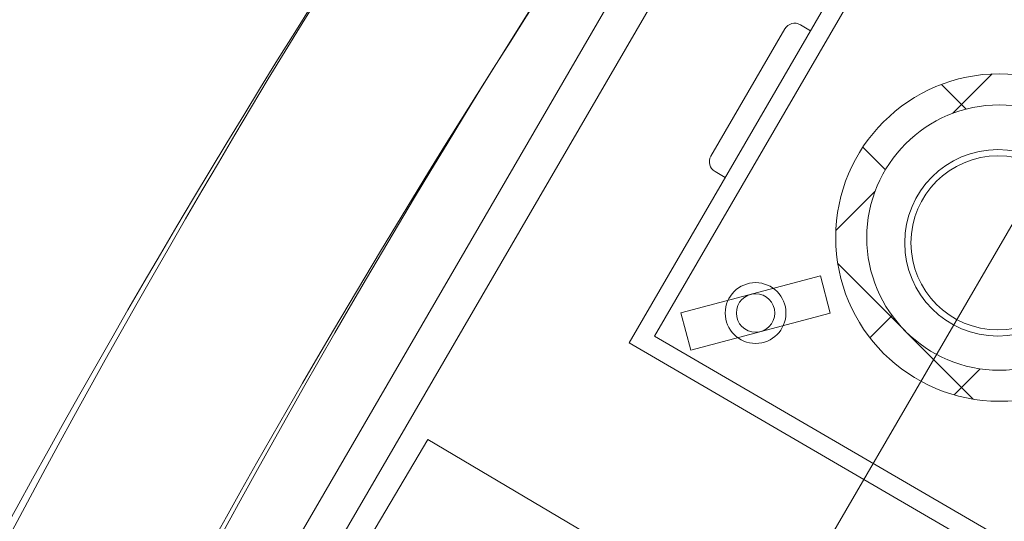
# Model space of a CAD drawing. Header units: millimetres. Extents: x 99250 to 122845, y -19292 to 18303.
# Tile 52 of 99: x 114292 to 115087, y 14010 to 14415. Entities that reach past the tile are written whole.
import ezdxf

# ---------------------------------------------------------------- set-up
doc = ezdxf.new("R2010")
doc.units = ezdxf.units.MM
doc.header["$MEASUREMENT"] = 0
doc.layers.add('IRISH HOUSE_HYD AIRPORT_DRAINAGE LAYOUT 1$0$GREY SCALE', color=8, linetype='Continuous')
doc.layers.add('IRISH HOUSE_HYD AIRPORT_DRAINAGE LAYOUT 1$0$GREYSCALE', color=8, linetype='Continuous', lineweight=0)
doc.layers.add('M-MEP-ELPR-EQUIP', color=6, linetype='Continuous', lineweight=20)

# ---------------------------------------------------------------- blocks, each defined once
blk = doc.blocks.new('IRISH HOUSE_HYD AIRPORT_DRAINAGE LAYOUT 1$0$FLOOR PLAN')
at = {"layer": 'IRISH HOUSE_HYD AIRPORT_DRAINAGE LAYOUT 1$0$GREYSCALE', "color": 8, "lineweight": 0}
for p, q in [((14413.1, 13818.31), (14916.9, 14684.67)), ((14353.42, 13655.88), (14927.78, 14643.56)), ((14784, 14154.21, -57105.4), (15010.77, 14544.16, -57105.4)), ((14804.56, 14159.65, -57105.4), (15016.2, 14523.6, -57105.4)), ((15237.47, 14498.25), (14648, 13484.58)), ((14922.21, 14410.78, -57105.4), (14930.43, 14406, -57105.4)), ((14850.02, 14304.82, -57105.4), (14909.72, 14407.48, -57105.4)), ((14861.55, 14287.56, -57105.4), (14853.33, 14292.34, -57105.4)), ((14938.39, 14208.22, -57105.4), (14825.8, 14178.43, -57105.4)), ((14938.39, 14208.22, -57105.4), (14946.33, 14178.19, -57105.4)), ((14825.8, 14178.43, -57105.4), (14833.74, 14148.4, -57105.4)), ((14946.33, 14178.19, -57105.4), (14833.74, 14148.4, -57105.4)), ((15168.51, 13948, -57105.4), (14804.56, 14159.65, -57105.4)), ((15173.95, 13927.44, -57105.4), (14784, 14154.21, -57105.4)), ((14621.68, 14076.42, -57105.36), (14392, 13688.18, -57105.36)), ((15165.22, 13754.86, -57105.36), (14621.68, 14076.42, -57105.36))]:
    blk.add_line(p, q, dxfattribs=at)
at = {"layer": 'IRISH HOUSE_HYD AIRPORT_DRAINAGE LAYOUT 1$0$GREYSCALE', "color": 8, "lineweight": 0, "ltscale": 2}
for p, q in [((15045.31, 14339.41), (15077.01, 14371.12)), ((15055.87, 14342.75), (15035.95, 14362.67)), ((14990.75, 14293.81), (14972.58, 14311.99)), ((14950.82, 14244.92), (14982.52, 14276.63)), ((15061.71, 14108.81), (14952.38, 14218.14)), ((14978.31, 14158.36), (14996.21, 14176.26)), ((15046.26, 14112.26), (15067.3, 14133.3))]:
    blk.add_line(p, q, dxfattribs=at)
at = {"layer": 'IRISH HOUSE_HYD AIRPORT_DRAINAGE LAYOUT 1$0$GREYSCALE', "color": 8, "lineweight": 0}
for centre, radius in [((15082.76, 14239.18), 132.06), ((15082.76, 14239.18), 107), ((15081.55, 14234.91, -57105.4), 75.18), ((15081.55, 14234.91, -57105.4), 70.17), ((14886.07, 14178.31, -57105.4), 24.5), ((14886.07, 14178.31, -57105.4), 15.53)]:
    blk.add_circle(centre, radius, dxfattribs=at)
for centre, radius, start, end in [((21130.68, 10361.07), 7752.88, 141.708854, 166.516628), ((21130.68, 10361.07), 7602.52, 141.773276, 166.244763), ((14917.61, 14402.89, -57105.4), 9.13, 59.82108, 149.82108), ((14857.92, 14300.23, -57105.4), 9.13, 149.82108, 239.82108)]:
    blk.add_arc(centre, radius, start, end, dxfattribs=at)
at = {"layer": 'IRISH HOUSE_HYD AIRPORT_DRAINAGE LAYOUT 1$0$GREYSCALE', "color": 8, "lineweight": 0, "ltscale": 0.25}
for centre, radius, start, end in [((21162.38, 10254.78), 7836.99, 141.329977, 165.793479), ((21207.44, 10240.08), 7731.89, 141.956801, 165.483737)]:
    blk.add_arc(centre, radius, start, end, dxfattribs=at)
blk = doc.blocks.new('IRISH HOUSE_HYD AIRPORT_DRAINAGE LAYOUT 1')
at = {"layer": 'IRISH HOUSE_HYD AIRPORT_DRAINAGE LAYOUT 1$0$GREY SCALE'}
blk.add_blockref('IRISH HOUSE_HYD AIRPORT_DRAINAGE LAYOUT 1$0$FLOOR PLAN', (0, 0), dxfattribs=at)

msp = doc.modelspace()

# ---------------------------------------------------------------- block references
at = {"layer": 'M-MEP-ELPR-EQUIP'}
msp.add_blockref('IRISH HOUSE_HYD AIRPORT_DRAINAGE LAYOUT 1', (100000, 0), dxfattribs=at)

doc.saveas('drawing.dxf')
